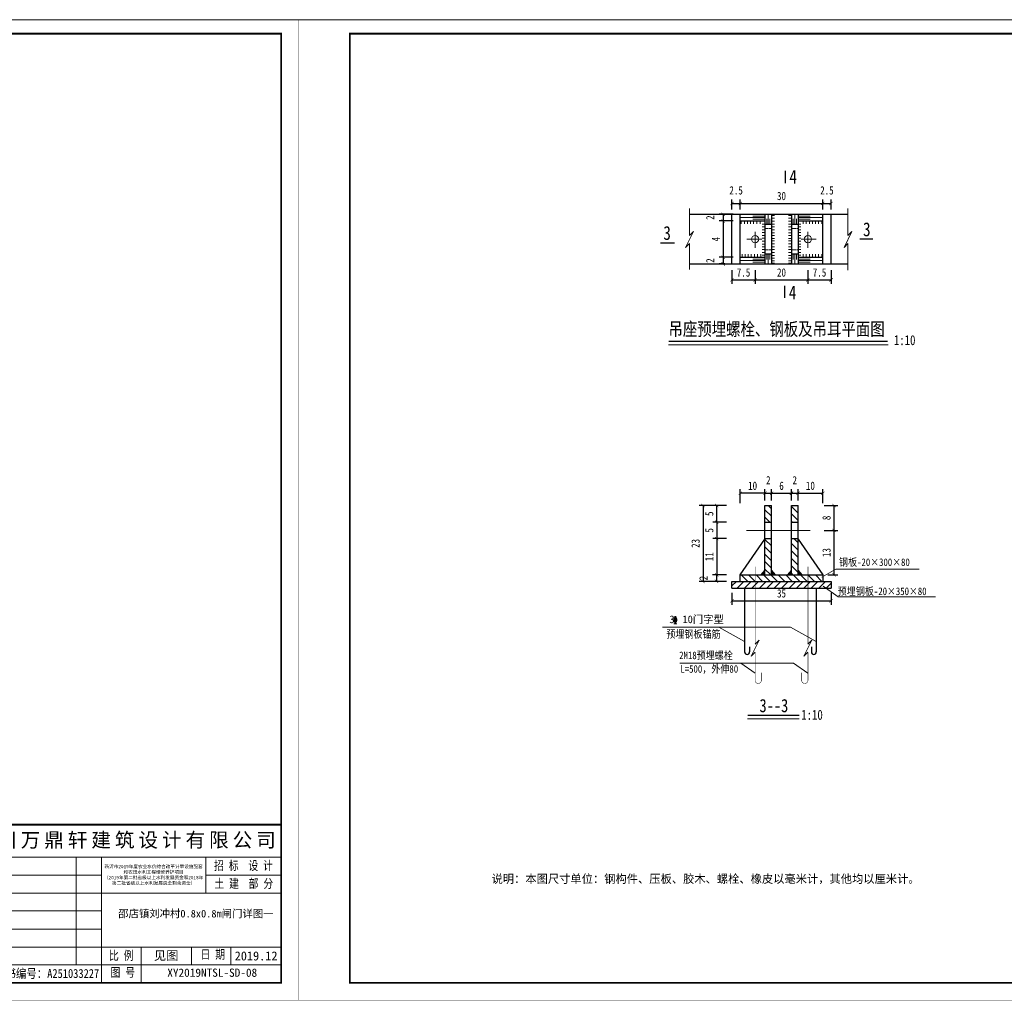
# Model space of a CAD drawing. Extents: x 36231 to 595326, y 3059 to 3871788.
# Tile 108 of 143: x 587438 to 587736, y 3866156 to 3866452. Entities that reach past the tile are written whole.
import ezdxf
from ezdxf.lldxf.tags import DXFTag

# ---------------------------------------------------------------- set-up
doc = ezdxf.new("R2010")
doc.units = 0
doc.header["$PDMODE"] = 32
doc.header["$PDSIZE"] = 0.2
doc.linetypes.add('HIDDEN', pattern=[0.375, 0.25, -0.125])
doc.layers.get('0').update_dxf_attribs({"linetype": 'CONTINUOUS'})
doc.layers.get('Defpoints').update_dxf_attribs({"linetype": 'CONTINUOUS'})
for name, color, linetype, lineweight in [('0.13文字', 3, 'CONTINUOUS', 13), ('图框１', 5, 'CONTINUOUS', 60), ('文字', 7, 'CONTINUOUS', 15), ('文字层', 7, 'CONTINUOUS', 15), ('标注线', 7, 'CONTINUOUS', 18), ('粗实线', 1, 'CONTINUOUS', 40), ('细实线', 3, 'CONTINUOUS', 20), ('细线', 7, 'CONTINUOUS', 15), ('虚线', 251, 'HIDDEN', 15), ('轮廓线', 1, 'CONTINUOUS', 30), ('轮廓西线', 1, 'CONTINUOUS', 15)]:
    doc.layers.add(name, color=color, linetype=linetype, lineweight=lineweight)
doc.styles.add('-仿宋_GB2312', font='仿宋_GB2312_0.ttf')
doc.styles.add('CHX-1', font='tssdeng.shx', dxfattribs={"width": 0.7, "height": 300, "bigfont": 'atssdchn.shx'})
doc.styles.add('HZTXT', font='仿宋_GB2312_0.ttf', dxfattribs={"width": 0.8, "height": 2.5})
doc.styles.add('LYJFS', font='times.ttf', dxfattribs={"width": 0.7})
tags = doc.linetypes.add('DASHDOT2', pattern=[0.5, 0.25, -0.125, 0, -0.125]).pattern_tags.tags
tags[10:11] = [DXFTag(74, 4), DXFTag(75, 0), DXFTag(340, '0'), DXFTag(46, 1.0), DXFTag(50, 0.0), DXFTag(44, 0.0), DXFTag(45, 0.0)]
tags[8:9] = [DXFTag(74, 4), DXFTag(75, 0), DXFTag(340, '0'), DXFTag(46, 1.0), DXFTag(50, 0.0), DXFTag(44, 0.0), DXFTag(45, 0.0)]
tags[6:7] = [DXFTag(74, 4), DXFTag(75, 0), DXFTag(340, '0'), DXFTag(46, 1.0), DXFTag(50, 0.0), DXFTag(44, 0.0), DXFTag(45, 0.0)]
tags[4:5] = [DXFTag(74, 4), DXFTag(75, 0), DXFTag(340, '0'), DXFTag(46, 1.0), DXFTag(50, 0.0), DXFTag(44, 0.0), DXFTag(45, 0.0)]
doc.dimstyles.new('工作室标准标注', dxfattribs={"dimtxt": 2.5, "dimasz": 1, "dimexe": 1.2, "dimexo": 1.5, "dimgap": 1, "dimtad": 1, "dimdec": 1, "dimzin": 0, "dimdsep": 46, "dimtxsty": 'HZTXT', "dimblk": 'ARCHTICK', "dimcen": 0.09, "dimadec": 0, "dimazin": 0, "dimtfac": 0.09, "dimtdec": 1, "dimtofl": 0, "dimtmove": 2, "dimatfit": 3, "dimldrblk": 'ARCHTICK', "dimfxl": 3, "dimfxlon": 1, "dimtolj": 1, "dimtzin": 0, "dimarcsym": 0})

# ---------------------------------------------------------------- blocks, each defined once
blk = doc.blocks.new('eesz')
at = {"layer": '图框１', "color": 7, "const_width": 0.467}
blk.add_lwpolyline([(25244.5, -497.6), (25244.5, -1980.6), (27344.5, -1980.6), (27344.5, -497.6)], close=True, dxfattribs=at)
blk.add_lwpolyline([(25244.5, -497.6), (25244.5, -1980.6), (27344.5, -1980.6), (27344.5, -497.6)], close=True, dxfattribs=at)
at = {"layer": '图框１', "color": 5, "const_width": 0.467}
blk.add_lwpolyline([(25244.5, -497.6), (25244.5, -1980.6), (27344.5, -1980.6), (27344.5, -497.6)], close=True, dxfattribs=at)
at = {"layer": '图框１', "color": 7}
blk.add_lwpolyline([(25322.3, -518.3, 3.11, 3.11, 0), (27318.5, -518.3, 2.59, 2.59, 0), (27318.5, -1954.6, 2.59, 2.59, 0), (25322.3, -1954.6, 2.59, 2.59, 0)], format="xyseb", close=True, dxfattribs=at)
blk.add_lwpolyline([(25322.3, -518.3, 3.11, 3.11, 0), (27318.5, -518.3, 2.59, 2.59, 0), (27318.5, -1954.6, 2.59, 2.59, 0), (25322.3, -1954.6, 2.59, 2.59, 0)], format="xyseb", close=True, dxfattribs=at)
at = {"layer": '图框１', "color": 5}
blk.add_lwpolyline([(25322.3, -518.3, 3.11, 3.11, 0), (27318.5, -518.3, 2.59, 2.59, 0), (27318.5, -1954.6, 2.59, 2.59, 0), (25322.3, -1954.6, 2.59, 2.59, 0)], format="xyseb", close=True, dxfattribs=at)
at = {"layer": '细线', "color": 7}
for p, q in [((26850.3, -1715.1), (27318.5, -1715.1)), ((26850.3, -1764.1), (27318.5, -1764.1)), ((26910.2, -1764.1), (26910.2, -1927.4)), ((27008.2, -1764.1), (27008.2, -1927.4)), ((27046.3, -1764.1), (27046.3, -1954.6)), ((27204.2, -1764.1), (27204.2, -1818.5)), ((26850.3, -1791.3), (27046.3, -1791.3)), ((27204.2, -1791.3), (27318.5, -1791.3)), ((26850.3, -1818.5), (27318.5, -1818.5)), ((26850.3, -1845.7), (27046.3, -1845.7)), ((26556.3, -1873), (26850.3, -1873)), ((26654.3, -1864.8), (26654.3, -1954.6)), ((26752.3, -1864.8), (26752.3, -1954.6)), ((26850.3, -1873), (27046.3, -1873)), ((26556.3, -1894.7), (26850.3, -1894.7)), ((26850.3, -1900.2), (27318.5, -1900.2)), ((27106.2, -1900.2), (27106.2, -1954.6)), ((27182.4, -1900.2), (27182.4, -1927.4)), ((27242.3, -1900.2), (27242.3, -1927.4)), ((26556.3, -1913.8), (26850.3, -1913.8)), ((26556.3, -1932.9), (26850.3, -1932.9)), ((26850.3, -1927.4), (27318.5, -1927.4))]:
    blk.add_line(p, q, dxfattribs=at)
at = {"layer": '细线', "color": 7, "const_width": 2.72}
for points in [[(27318.5, -1715.1), (26850.3, -1715.1), (26850.3, -1954.6)], [(26556.3, -1864.8), (26556.3, -1954.6)]]:
    blk.add_lwpolyline(points, dxfattribs=at)
at = {"layer": '文字', "color": 7, "line_spacing_factor": 0.5, "style": '-仿宋_GB2312'}
for s, insert, char_height, width, attachment_point in [('{\\fSimSun|b0|i0|c134|p2;\\T1.2;\\C256;四川万鼎轩建筑设计有限公司}', (27084.4, -1739.6), 21.778, 468.222, 5), ('{\\W0.8;批 准}', (26880.3, -1777.7), 13.611, 59.889, 5), ('{\\W0.8;招 标  设 计}', (27261.3, -1777.7), 13.611, 114.153, 5), ('{\\W0.8;核 定}', (26880.3, -1804.9), 13.611, 59.889, 5), ('{\\W0.8;土 建  部 分}', (27261.7, -1804.9), 13.611, 114.902, 5), ('{\\W0.8;审 查}', (26880.3, -1832.1), 13.611, 59.889, 5), ('{\\W0.8;校 核}', (26880.3, -1859.4), 13.611, 59.889, 5), ('{\\W0.8;设 计}', (26880.3, -1886.6), 13.611, 59.889, 5), ('{\\W0.8;制 图}', (26880.3, -1913.8), 13.611, 59.889, 5), ('{\\W0.8;比 例}', (27076.3, -1913.8), 13.611, 59.889, 5), ('见图', (27144.3, -1913.8), 13.61, 76.222, 5), ('{\\W0.8;日 期}', (27196.2, -1904.4), 13.611, 54.508, 1), ('2019.12', (27280.4, -1913.8), 13.61, 76.222, 5), ('{\\W0.7; 会签单位}', (26605.3, -1943.7), 10.889, 98, 5), ('{\\W0.7;会签者}', (26703.3, -1943.7), 10.889, 98, 5), ('{\\W0.7;日期}', (26801.3, -1943.7), 10.89, 98, 5), ('{\\W0.85;设计证书编号：A251033227}', (26948.3, -1941), 13.611, 196, 5), ('{\\W0.8;图 号}', (27060.1, -1931.7), 13.611, 54.508, 1)]:
    blk.add_mtext(s, dxfattribs=dict(at, insert=insert, char_height=char_height, width=width, attachment_point=attachment_point))
at = {"layer": '文字', "color": 7, "insert": (27125.3, -1791.3), "char_height": 5, "width": 157.889, "attachment_point": 5, "style": '-仿宋_GB2312'}
blk.add_mtext('新沂市2019年度农业水价综合改革计量设施配套\\P和农田水利工程维修养护项目\\P（2019年第二批省级以上水利发展资金和2018年\\P第二批省级以上水利发展资金剩余资金）', dxfattribs=at)
blk = doc.blocks.new('_ARCHTICK')
at = {"color": 0, "linetype": 'ByBlock', "const_width": 0.15}
blk.add_lwpolyline([(-0.5, -0.5), (0.5, 0.5)], dxfattribs=at)
blk = doc.blocks.new('*D2078')
at = {"layer": 'Defpoints', "color": 0, "lineweight": 13}
for p in [(587683.85, 3866396.62), (587681.35, 3866393.34), (587683.85, 3866393.34)]:
    blk.add_point(p, dxfattribs=at)
at = {"layer": '细实线', "color": 0, "lineweight": -2}
for p, q in [((587681.35, 3866394.84), (587681.35, 3866397.82)), ((587683.85, 3866394.84), (587683.85, 3866397.82)), ((587681.35, 3866396.62), (587683.85, 3866396.62))]:
    blk.add_line(p, q, dxfattribs=at)
at = {"layer": '细实线', "color": 0, "lineweight": -2, "rotation": 180}
blk.add_blockref('_ARCHTICK', (587681.35, 3866396.62), dxfattribs=at)
at = {"layer": '细实线', "color": 0, "lineweight": -2}
blk.add_blockref('_ARCHTICK', (587683.85, 3866396.62), dxfattribs=at)
at = {"layer": '细实线', "color": 0, "lineweight": 9, "insert": (587682.6, 3866400.57), "char_height": 2.5, "attachment_point": 5, "style": 'HZTXT'}
blk.add_mtext('\\A1;2.5', dxfattribs=at)
blk = doc.blocks.new('*D2079')
at = {"layer": 'Defpoints', "color": 0, "lineweight": 13}
for p in [(587656.35, 3866396.62), (587653.85, 3866393.34), (587656.35, 3866393.34)]:
    blk.add_point(p, dxfattribs=at)
at = {"layer": '细实线', "color": 0, "lineweight": -2}
for p, q in [((587653.85, 3866394.84), (587653.85, 3866397.82)), ((587656.35, 3866394.84), (587656.35, 3866397.82)), ((587653.85, 3866396.62), (587656.35, 3866396.62))]:
    blk.add_line(p, q, dxfattribs=at)
at = {"layer": '细实线', "color": 0, "lineweight": -2, "rotation": 180}
blk.add_blockref('_ARCHTICK', (587653.85, 3866396.62), dxfattribs=at)
at = {"layer": '细实线', "color": 0, "lineweight": -2}
blk.add_blockref('_ARCHTICK', (587656.35, 3866396.62), dxfattribs=at)
at = {"layer": '细实线', "color": 0, "lineweight": 9, "insert": (587655.1, 3866400.57), "char_height": 2.5, "attachment_point": 5, "style": 'HZTXT'}
blk.add_mtext('\\A1;2.5', dxfattribs=at)
blk = doc.blocks.new('*D2080')
at = {"layer": 'Defpoints', "color": 0, "lineweight": 13}
for p in [(587681.35, 3866396.62), (587656.35, 3866393.34), (587681.35, 3866393.34)]:
    blk.add_point(p, dxfattribs=at)
at = {"layer": '细实线', "color": 0, "lineweight": -2}
for p, q in [((587656.35, 3866394.84), (587656.35, 3866397.82)), ((587681.35, 3866394.84), (587681.35, 3866397.82)), ((587656.35, 3866396.62), (587681.35, 3866396.62))]:
    blk.add_line(p, q, dxfattribs=at)
at = {"layer": '细实线', "color": 0, "lineweight": -2, "rotation": 180}
blk.add_blockref('_ARCHTICK', (587656.35, 3866396.62), dxfattribs=at)
at = {"layer": '细实线', "color": 0, "lineweight": -2}
blk.add_blockref('_ARCHTICK', (587681.35, 3866396.62), dxfattribs=at)
at = {"layer": '细实线', "color": 0, "lineweight": 9, "insert": (587668.85, 3866398.87), "char_height": 2.5, "attachment_point": 5, "style": 'HZTXT'}
blk.add_mtext('\\A1;30', dxfattribs=at)
blk = doc.blocks.new('*D2081')
at = {"layer": 'Defpoints', "color": 0, "lineweight": 13}
for p in [(587651.21, 3866391.34), (587656.35, 3866393.34), (587656.35, 3866391.34)]:
    blk.add_point(p, dxfattribs=at)
at = {"layer": '细实线', "color": 0, "lineweight": -2}
for p, q in [((587654.21, 3866393.34), (587650.01, 3866393.34)), ((587654.21, 3866391.34), (587650.01, 3866391.34)), ((587651.21, 3866393.34), (587651.21, 3866391.34))]:
    blk.add_line(p, q, dxfattribs=at)
for p, rotation in [((587651.21, 3866393.34), 90), ((587651.21, 3866391.34), 270)]:
    blk.add_blockref('_ARCHTICK', p, dxfattribs=dict(at, rotation=rotation))
at = {"layer": '细实线', "color": 0, "lineweight": 9, "insert": (587647.26, 3866392.34), "char_height": 2.5, "attachment_point": 5, "rotation": 90, "style": 'HZTXT'}
blk.add_mtext('\\A1;2', dxfattribs=at)
blk = doc.blocks.new('*D2082')
at = {"layer": 'Defpoints', "color": 0, "lineweight": 13}
for p in [(587656.35, 3866391.34), (587651.21, 3866380.34), (587656.35, 3866380.34)]:
    blk.add_point(p, dxfattribs=at)
at = {"layer": '细实线', "color": 0, "lineweight": -2}
for p, q in [((587654.21, 3866391.34), (587650.01, 3866391.34)), ((587651.21, 3866391.34), (587651.21, 3866380.34)), ((587654.21, 3866380.34), (587650.01, 3866380.34))]:
    blk.add_line(p, q, dxfattribs=at)
for p, rotation in [((587651.21, 3866391.34), 90), ((587651.21, 3866380.34), 270)]:
    blk.add_blockref('_ARCHTICK', p, dxfattribs=dict(at, rotation=rotation))
at = {"layer": '细实线', "color": 0, "lineweight": 9, "insert": (587648.96, 3866385.84), "char_height": 2.5, "attachment_point": 5, "rotation": 90, "style": 'HZTXT'}
blk.add_mtext('\\A1;4', dxfattribs=at)
blk = doc.blocks.new('*D2083')
at = {"layer": 'Defpoints', "color": 0, "lineweight": 13}
for p in [(587656.35, 3866380.34), (587651.21, 3866378.34), (587653.17, 3866378.34)]:
    blk.add_point(p, dxfattribs=at)
at = {"layer": '细实线', "color": 0, "lineweight": -2}
for p, q in [((587654.21, 3866380.34), (587650.01, 3866380.34)), ((587651.21, 3866380.34), (587651.21, 3866378.34)), ((587651.67, 3866378.34), (587650.01, 3866378.34))]:
    blk.add_line(p, q, dxfattribs=at)
for p, rotation in [((587651.21, 3866380.34), 90), ((587651.21, 3866378.34), 270)]:
    blk.add_blockref('_ARCHTICK', p, dxfattribs=dict(at, rotation=rotation))
at = {"layer": '细实线', "color": 0, "lineweight": 9, "insert": (587647.26, 3866379.34), "char_height": 2.5, "attachment_point": 5, "rotation": 90, "style": 'HZTXT'}
blk.add_mtext('\\A1;2', dxfattribs=at)
blk = doc.blocks.new('*D2087')
at = {"layer": 'Defpoints', "color": 0, "lineweight": 13}
for p in [(587656.35, 3866308.95), (587663.85, 3866305.27), (587656.35, 3866284.27)]:
    blk.add_point(p, dxfattribs=at)
at = {"layer": '细实线', "color": 0, "lineweight": -2}
for p, q in [((587656.35, 3866305.95), (587656.35, 3866310.15)), ((587663.85, 3866308.95), (587656.35, 3866308.95)), ((587663.85, 3866306.77), (587663.85, 3866310.15))]:
    blk.add_line(p, q, dxfattribs=at)
at = {"layer": '细实线', "color": 0, "lineweight": -2, "rotation": 180}
blk.add_blockref('_ARCHTICK', (587656.35, 3866308.95), dxfattribs=at)
at = {"layer": '细实线', "color": 0, "lineweight": -2}
blk.add_blockref('_ARCHTICK', (587663.85, 3866308.95), dxfattribs=at)
at = {"layer": '细实线', "color": 0, "lineweight": 9, "insert": (587660.1, 3866311.2), "char_height": 2.5, "attachment_point": 5, "style": 'HZTXT'}
blk.add_mtext('\\A1;10', dxfattribs=at)
blk = doc.blocks.new('*D2088')
at = {"layer": 'Defpoints', "color": 0, "lineweight": 13}
for p in [(587653.85, 3866280.27), (587683.85, 3866280.27), (587683.85, 3866276.39)]:
    blk.add_point(p, dxfattribs=at)
at = {"layer": '细实线', "color": 0, "lineweight": -2}
for p, q in [((587653.85, 3866278.77), (587653.85, 3866275.19)), ((587683.85, 3866278.77), (587683.85, 3866275.19)), ((587653.85, 3866276.39), (587683.85, 3866276.39))]:
    blk.add_line(p, q, dxfattribs=at)
at = {"layer": '细实线', "color": 0, "lineweight": -2, "rotation": 180}
blk.add_blockref('_ARCHTICK', (587653.85, 3866276.39), dxfattribs=at)
at = {"layer": '细实线', "color": 0, "lineweight": -2}
blk.add_blockref('_ARCHTICK', (587683.85, 3866276.39), dxfattribs=at)
at = {"layer": '细实线', "color": 0, "lineweight": 9, "insert": (587668.85, 3866278.64), "char_height": 2.5, "attachment_point": 5, "style": 'HZTXT'}
blk.add_mtext('\\A1;35', dxfattribs=at)
blk = doc.blocks.new('*D2089')
at = {"layer": 'Defpoints', "color": 0, "lineweight": 13}
for p in [(587663.85, 3866295.22), (587649.23, 3866284.27), (587656.35, 3866284.27)]:
    blk.add_point(p, dxfattribs=at)
at = {"layer": '细实线', "color": 0, "lineweight": -2}
for p, q in [((587652.23, 3866295.22), (587648.03, 3866295.22)), ((587649.23, 3866295.22), (587649.23, 3866284.27)), ((587652.23, 3866284.27), (587648.03, 3866284.27))]:
    blk.add_line(p, q, dxfattribs=at)
for p, rotation in [((587649.23, 3866295.22), 90), ((587649.23, 3866284.27), 270)]:
    blk.add_blockref('_ARCHTICK', p, dxfattribs=dict(at, rotation=rotation))
at = {"layer": '细实线', "color": 0, "lineweight": 9, "insert": (587646.98, 3866289.75), "char_height": 2.5, "attachment_point": 5, "rotation": 90, "style": 'HZTXT'}
blk.add_mtext('\\A1;11', dxfattribs=at)
blk = doc.blocks.new('*D2090')
at = {"layer": 'Defpoints', "color": 0, "lineweight": 13}
for p in [(587663.85, 3866305.27), (587645.09, 3866282.27), (587653.85, 3866282.27)]:
    blk.add_point(p, dxfattribs=at)
at = {"layer": '细实线', "color": 0, "lineweight": -2}
for p, q in [((587648.09, 3866305.27), (587643.89, 3866305.27)), ((587645.09, 3866305.27), (587645.09, 3866282.27)), ((587648.09, 3866282.27), (587643.89, 3866282.27))]:
    blk.add_line(p, q, dxfattribs=at)
for p, rotation in [((587645.09, 3866305.27), 90), ((587645.09, 3866282.27), 270)]:
    blk.add_blockref('_ARCHTICK', p, dxfattribs=dict(at, rotation=rotation))
at = {"layer": '细实线', "color": 0, "lineweight": 9, "insert": (587642.84, 3866293.77), "char_height": 2.5, "attachment_point": 5, "rotation": 90, "style": 'HZTXT'}
blk.add_mtext('\\A1;23', dxfattribs=at)
blk = doc.blocks.new('*D2091')
at = {"layer": 'Defpoints', "color": 0, "lineweight": 13}
for p in [(587651.28, 3866284.27), (587649.17, 3866282.27), (587653.85, 3866282.27)]:
    blk.add_point(p, dxfattribs=at)
at = {"layer": '细实线', "color": 0, "lineweight": -2}
for p, q in [((587649.78, 3866284.27), (587647.97, 3866284.27)), ((587649.17, 3866284.27), (587649.17, 3866282.27)), ((587652.17, 3866282.27), (587647.97, 3866282.27))]:
    blk.add_line(p, q, dxfattribs=at)
for p, rotation in [((587649.17, 3866284.27), 90), ((587649.17, 3866282.27), 270)]:
    blk.add_blockref('_ARCHTICK', p, dxfattribs=dict(at, rotation=rotation))
at = {"layer": '细实线', "color": 0, "lineweight": 9, "insert": (587645.22, 3866283.27), "char_height": 2.5, "attachment_point": 5, "rotation": 90, "style": 'HZTXT'}
blk.add_mtext('\\A1;2', dxfattribs=at)
blk = doc.blocks.new('*D2092')
at = {"layer": 'Defpoints', "color": 0, "lineweight": 13}
for p in [(587663.85, 3866300.22), (587649.23, 3866295.22), (587663.85, 3866295.22)]:
    blk.add_point(p, dxfattribs=at)
at = {"layer": '细实线', "color": 0, "lineweight": -2}
for p, q in [((587652.23, 3866300.22), (587648.03, 3866300.22)), ((587649.23, 3866300.22), (587649.23, 3866295.22)), ((587652.23, 3866295.22), (587648.03, 3866295.22))]:
    blk.add_line(p, q, dxfattribs=at)
for p, rotation in [((587649.23, 3866300.22), 90), ((587649.23, 3866295.22), 270)]:
    blk.add_blockref('_ARCHTICK', p, dxfattribs=dict(at, rotation=rotation))
at = {"layer": '细实线', "color": 0, "lineweight": 9, "insert": (587646.98, 3866297.72), "char_height": 2.5, "attachment_point": 5, "rotation": 90, "style": 'HZTXT'}
blk.add_mtext('\\A1;5', dxfattribs=at)
blk = doc.blocks.new('*D2094')
at = {"layer": 'Defpoints', "color": 0, "lineweight": 13}
for p in [(587673.85, 3866297.72), (587681.35, 3866284.27), (587684.73, 3866284.27)]:
    blk.add_point(p, dxfattribs=at)
at = {"layer": '细实线', "color": 0, "lineweight": -2}
for p, q in [((587681.73, 3866297.72), (587685.93, 3866297.72)), ((587684.73, 3866297.72), (587684.73, 3866284.27)), ((587682.85, 3866284.27), (587685.93, 3866284.27))]:
    blk.add_line(p, q, dxfattribs=at)
for p, rotation in [((587684.73, 3866297.72), 90), ((587684.73, 3866284.27), 270)]:
    blk.add_blockref('_ARCHTICK', p, dxfattribs=dict(at, rotation=rotation))
at = {"layer": '细实线', "color": 0, "lineweight": 9, "insert": (587682.48, 3866291), "char_height": 2.5, "attachment_point": 5, "rotation": 90, "style": 'HZTXT'}
blk.add_mtext('\\A1;13', dxfattribs=at)
blk = doc.blocks.new('*D2095')
at = {"layer": 'Defpoints', "color": 0, "lineweight": 13}
for p in [(587681.35, 3866308.95), (587673.85, 3866305.27), (587681.35, 3866282.27)]:
    blk.add_point(p, dxfattribs=at)
at = {"layer": '细实线', "color": 0, "lineweight": -2}
for p, q in [((587673.85, 3866306.77), (587673.85, 3866310.15)), ((587673.85, 3866308.95), (587681.35, 3866308.95)), ((587681.35, 3866305.95), (587681.35, 3866310.15))]:
    blk.add_line(p, q, dxfattribs=at)
at = {"layer": '细实线', "color": 0, "lineweight": -2, "rotation": 180}
blk.add_blockref('_ARCHTICK', (587673.85, 3866308.95), dxfattribs=at)
at = {"layer": '细实线', "color": 0, "lineweight": -2}
blk.add_blockref('_ARCHTICK', (587681.35, 3866308.95), dxfattribs=at)
at = {"layer": '细实线', "color": 0, "lineweight": 9, "insert": (587677.6, 3866311.2), "char_height": 2.5, "attachment_point": 5, "style": 'HZTXT'}
blk.add_mtext('\\A1;10', dxfattribs=at)
blk = doc.blocks.new('*D2096')
at = {"layer": 'Defpoints', "color": 0, "lineweight": 13}
for p in [(587673.85, 3866305.25), (587673.85, 3866297.72), (587684.73, 3866297.72)]:
    blk.add_point(p, dxfattribs=at)
at = {"layer": '细实线', "color": 0, "lineweight": -2}
for p, q in [((587681.73, 3866305.25), (587685.93, 3866305.25)), ((587684.73, 3866305.25), (587684.73, 3866297.72)), ((587681.73, 3866297.72), (587685.93, 3866297.72))]:
    blk.add_line(p, q, dxfattribs=at)
for p, rotation in [((587684.73, 3866305.25), 90), ((587684.73, 3866297.72), 270)]:
    blk.add_blockref('_ARCHTICK', p, dxfattribs=dict(at, rotation=rotation))
at = {"layer": '细实线', "color": 0, "lineweight": 9, "insert": (587682.48, 3866301.49), "char_height": 2.5, "attachment_point": 5, "rotation": 90, "style": 'HZTXT'}
blk.add_mtext('\\A1;8', dxfattribs=at)
blk = doc.blocks.new('*D2097')
at = {"layer": 'Defpoints', "color": 0, "lineweight": 13}
for p in [(587671.85, 3866308.95), (587665.85, 3866305.27), (587671.85, 3866305.27)]:
    blk.add_point(p, dxfattribs=at)
at = {"layer": '细实线', "color": 0, "lineweight": -2}
for p, q in [((587665.85, 3866306.77), (587665.85, 3866310.15)), ((587665.85, 3866308.95), (587671.85, 3866308.95)), ((587671.85, 3866306.77), (587671.85, 3866310.15))]:
    blk.add_line(p, q, dxfattribs=at)
at = {"layer": '细实线', "color": 0, "lineweight": -2, "rotation": 180}
blk.add_blockref('_ARCHTICK', (587665.85, 3866308.95), dxfattribs=at)
at = {"layer": '细实线', "color": 0, "lineweight": -2}
blk.add_blockref('_ARCHTICK', (587671.85, 3866308.95), dxfattribs=at)
at = {"layer": '细实线', "color": 0, "lineweight": 9, "insert": (587668.85, 3866311.2), "char_height": 2.5, "attachment_point": 5, "style": 'HZTXT'}
blk.add_mtext('\\A1;6', dxfattribs=at)
blk = doc.blocks.new('*D2098')
at = {"layer": 'Defpoints', "color": 0, "lineweight": 13}
for p in [(587665.85, 3866308.95), (587663.85, 3866305.27), (587665.85, 3866305.27)]:
    blk.add_point(p, dxfattribs=at)
at = {"layer": '细实线', "color": 0, "lineweight": -2}
for p, q in [((587663.85, 3866306.77), (587663.85, 3866310.15)), ((587663.85, 3866308.95), (587665.85, 3866308.95)), ((587665.85, 3866306.77), (587665.85, 3866310.15))]:
    blk.add_line(p, q, dxfattribs=at)
at = {"layer": '细实线', "color": 0, "lineweight": -2, "rotation": 180}
blk.add_blockref('_ARCHTICK', (587663.85, 3866308.95), dxfattribs=at)
at = {"layer": '细实线', "color": 0, "lineweight": -2}
blk.add_blockref('_ARCHTICK', (587665.85, 3866308.95), dxfattribs=at)
at = {"layer": '细实线', "color": 0, "lineweight": 9, "insert": (587664.85, 3866312.9), "char_height": 2.5, "attachment_point": 5, "style": 'HZTXT'}
blk.add_mtext('\\A1;2', dxfattribs=at)
blk = doc.blocks.new('*D2099')
at = {"layer": 'Defpoints', "color": 0, "lineweight": 13}
for p in [(587673.85, 3866308.95), (587671.85, 3866305.27), (587673.85, 3866305.27)]:
    blk.add_point(p, dxfattribs=at)
at = {"layer": '细实线', "color": 0, "lineweight": -2}
for p, q in [((587671.85, 3866306.77), (587671.85, 3866310.15)), ((587671.85, 3866308.95), (587673.85, 3866308.95)), ((587673.85, 3866306.77), (587673.85, 3866310.15))]:
    blk.add_line(p, q, dxfattribs=at)
at = {"layer": '细实线', "color": 0, "lineweight": -2, "rotation": 180}
blk.add_blockref('_ARCHTICK', (587671.85, 3866308.95), dxfattribs=at)
at = {"layer": '细实线', "color": 0, "lineweight": -2}
blk.add_blockref('_ARCHTICK', (587673.85, 3866308.95), dxfattribs=at)
at = {"layer": '细实线', "color": 0, "lineweight": 9, "insert": (587672.85, 3866312.9), "char_height": 2.5, "attachment_point": 5, "style": 'HZTXT'}
blk.add_mtext('\\A1;2', dxfattribs=at)

msp = doc.modelspace()

# ---------------------------------------------------------------- hatches: boundary and pattern name
at = {"layer": '标注线'}
h = msp.add_hatch(dxfattribs=at)
h.set_pattern_fill('ANSI31', scale=0.5, angle=90, style=0)
h.set_pattern_definition([(135, (581239.481, 3867962.0646), (-1.122532, -1.122532), [])])
h.paths.add_polyline_path([(587665.85, 3866305.27), (587663.85, 3866305.27), (587663.85, 3866300.22), (587665.85, 3866300.22)])
h.paths.add_polyline_path([(587663.85, 3866284.27), (587665.85, 3866284.27), (587665.85, 3866295.22), (587663.85, 3866295.22)])
h.paths.add_polyline_path([(587673.85, 3866305.27), (587671.85, 3866305.27), (587671.85, 3866300.22), (587673.85, 3866300.22)])
h.paths.add_polyline_path([(587673.85, 3866295.22), (587671.85, 3866295.22), (587671.85, 3866284.27), (587673.85, 3866284.27)])
h = msp.add_hatch(dxfattribs=at)
h.set_pattern_fill('ANSI31', scale=0.5, angle=90, style=0)
h.set_pattern_definition([(135, (585429.8063, 3865022.2731), (-1.122532, -1.122532), [])])
h.paths.add_polyline_path([(587656.35, 3866284.27), (587656.35, 3866282.27), (587681.35, 3866282.27), (587681.35, 3866284.27)])
for points in [[(587663.85, 3866285.68), (587663.85, 3866284.27), (587662.62, 3866284.27)], [(587665.85, 3866285.68), (587665.85, 3866284.27), (587667.08, 3866284.27)], [(587671.85, 3866285.68), (587671.85, 3866284.27), (587670.62, 3866284.27)], [(587673.85, 3866285.68), (587673.85, 3866284.27), (587675.08, 3866284.27)]]:
    msp.add_hatch(color=7, dxfattribs=at).paths.add_polyline_path(points)
h = msp.add_hatch(dxfattribs=at)
h.set_pattern_fill('ANSI31', scale=0.5, style=0)
h.set_pattern_definition([(45, (585429.8063, 3865022.2731), (-1.122532, 1.122532), [])])
h.paths.add_polyline_path([(587683.85, 3866282.27), (587653.85, 3866282.27), (587653.85, 3866280.27), (587683.85, 3866280.27)])

# ---------------------------------------------------------------- linework, layer by layer
at = {"layer": '0.13文字', "lineweight": 13}
msp.add_line((590756.67, 3866452.18), (583564.28, 3866452.18), dxfattribs=at)
at = {"layer": '标注线', "color": 7}
for p, q in [((587656.68, 3866391.34), (587656.68, 3866390.44)), ((587657.62, 3866391.34), (587657.62, 3866390.44)), ((587658.55, 3866391.34), (587658.55, 3866390.44)), ((587658.55, 3866391.34), (587658.55, 3866390.44)), ((587659.48, 3866391.34), (587659.48, 3866390.44)), ((587660.41, 3866391.34), (587660.41, 3866390.44)), ((587661.34, 3866391.34), (587661.34, 3866390.44)), ((587662.34, 3866391.34), (587662.34, 3866390.44)), ((587666.75, 3866393.01), (587665.85, 3866393.01)), ((587666.75, 3866392.14), (587665.85, 3866392.14)), ((587666.75, 3866391.27), (587665.85, 3866391.27)), ((587670.95, 3866393.01), (587671.85, 3866393.01)), ((587670.95, 3866392.14), (587671.85, 3866392.14)), ((587670.95, 3866391.27), (587671.85, 3866391.27)), ((587675.42, 3866391.34), (587675.42, 3866390.44)), ((587676.35, 3866391.34), (587676.35, 3866390.44)), ((587677.28, 3866391.34), (587677.28, 3866390.44)), ((587678.22, 3866391.34), (587678.22, 3866390.44)), ((587679.15, 3866391.34), (587679.15, 3866390.44)), ((587679.15, 3866391.34), (587679.15, 3866390.44)), ((587680.08, 3866391.34), (587680.08, 3866390.44)), ((587681.01, 3866391.34), (587681.01, 3866390.44)), ((587662.95, 3866390.39), (587663.85, 3866390.39)), ((587662.95, 3866389.52), (587663.85, 3866389.52)), ((587662.95, 3866388.65), (587663.85, 3866388.65)), ((587662.95, 3866387.84), (587663.85, 3866387.84)), ((587666.75, 3866390.39), (587665.85, 3866390.39)), ((587666.75, 3866389.52), (587665.85, 3866389.52)), ((587666.75, 3866388.65), (587665.85, 3866388.65)), ((587670.95, 3866390.39), (587671.85, 3866390.39)), ((587670.95, 3866389.52), (587671.85, 3866389.52)), ((587670.95, 3866388.65), (587671.85, 3866388.65)), ((587674.75, 3866390.39), (587673.85, 3866390.39)), ((587674.75, 3866389.52), (587673.85, 3866389.52)), ((587674.75, 3866388.65), (587673.85, 3866388.65)), ((587674.75, 3866387.84), (587673.85, 3866387.84)), ((587662.95, 3866386.97), (587663.85, 3866386.97)), ((587662.95, 3866386.1), (587663.85, 3866386.1)), ((587662.95, 3866385.22), (587663.85, 3866385.22)), ((587666.75, 3866387.78), (587665.85, 3866387.78)), ((587666.75, 3866386.9), (587665.85, 3866386.9)), ((587666.75, 3866386.03), (587665.85, 3866386.03)), ((587666.75, 3866385.29), (587665.85, 3866385.29)), ((587670.95, 3866387.78), (587671.85, 3866387.78)), ((587670.95, 3866386.9), (587671.85, 3866386.9)), ((587670.95, 3866386.03), (587671.85, 3866386.03)), ((587670.95, 3866385.29), (587671.85, 3866385.29)), ((587674.75, 3866386.97), (587673.85, 3866386.97)), ((587674.75, 3866386.1), (587673.85, 3866386.1)), ((587674.75, 3866385.22), (587673.85, 3866385.22)), ((587662.95, 3866384.35), (587663.85, 3866384.35)), ((587662.95, 3866383.54), (587663.85, 3866383.54)), ((587662.95, 3866382.67), (587663.85, 3866382.67)), ((587666.75, 3866384.42), (587665.85, 3866384.42)), ((587666.75, 3866383.54), (587665.85, 3866383.54)), ((587666.75, 3866382.67), (587665.85, 3866382.67)), ((587670.95, 3866384.42), (587671.85, 3866384.42)), ((587670.95, 3866383.54), (587671.85, 3866383.54)), ((587670.95, 3866382.67), (587671.85, 3866382.67)), ((587674.75, 3866384.35), (587673.85, 3866384.35)), ((587674.75, 3866383.54), (587673.85, 3866383.54)), ((587674.75, 3866382.67), (587673.85, 3866382.67)), ((587656.92, 3866380.34), (587656.92, 3866381.24)), ((587657.85, 3866380.34), (587657.85, 3866381.24)), ((587658.78, 3866380.34), (587658.78, 3866381.24)), ((587659.71, 3866380.34), (587659.71, 3866381.24)), ((587659.71, 3866380.34), (587659.71, 3866381.24)), ((587660.65, 3866380.34), (587660.65, 3866381.24)), ((587661.58, 3866380.34), (587661.58, 3866381.24)), ((587662.58, 3866380.34), (587662.58, 3866381.24)), ((587662.95, 3866381.8), (587663.85, 3866381.8)), ((587662.95, 3866380.99), (587663.85, 3866380.99)), ((587666.75, 3866381.8), (587665.85, 3866381.8)), ((587666.75, 3866380.93), (587665.85, 3866380.93)), ((587666.75, 3866380.05), (587665.85, 3866380.05)), ((587666.75, 3866379.31), (587665.85, 3866379.31)), ((587670.95, 3866381.8), (587671.85, 3866381.8)), ((587670.95, 3866380.93), (587671.85, 3866380.93)), ((587670.95, 3866380.05), (587671.85, 3866380.05)), ((587670.95, 3866379.31), (587671.85, 3866379.31)), ((587674.75, 3866381.8), (587673.85, 3866381.8)), ((587674.75, 3866380.99), (587673.85, 3866380.99)), ((587675.42, 3866380.34), (587675.42, 3866381.24)), ((587676.35, 3866380.34), (587676.35, 3866381.24)), ((587677.28, 3866380.34), (587677.28, 3866381.24)), ((587678.22, 3866380.34), (587678.22, 3866381.24)), ((587679.15, 3866380.34), (587679.15, 3866381.24)), ((587679.15, 3866380.34), (587679.15, 3866381.24)), ((587680.08, 3866380.34), (587680.08, 3866381.24)), ((587681.01, 3866380.34), (587681.01, 3866381.24)), ((587666.75, 3866378.57), (587665.85, 3866378.57)), ((587670.95, 3866378.57), (587671.85, 3866378.57)), ((587634.66, 3866353.87), (587701.15, 3866353.87)), ((587663.85, 3866285.68), (587662.62, 3866284.27)), ((587665.85, 3866285.68), (587667.08, 3866284.27)), ((587671.85, 3866285.68), (587670.62, 3866284.27)), ((587673.85, 3866285.68), (587675.08, 3866284.27)), ((587658.6, 3866240.68), (587674.22, 3866240.68))]:
    msp.add_line(p, q, dxfattribs=at)
at = {"layer": '标注线', "color": 7, "const_width": 0.4}
for points in [[(587670.05, 3866402.7), (587670.05, 3866406.52)], [(587636.52, 3866384.69), (587632.21, 3866384.69)], [(587696.56, 3866385.86), (587692.55, 3866385.86)], [(587669.81, 3866367.98), (587669.81, 3866371.8)], [(587634.66, 3866354.94), (587700.99, 3866354.94)], [(587658.6, 3866241.76), (587674.22, 3866241.76)]]:
    msp.add_lwpolyline(points, dxfattribs=at)
at = {"layer": '标注线', "color": 7}
for centre in [(587660.85, 3866385.84), (587676.85, 3866385.84)]:
    msp.add_circle(centre, 1.1, dxfattribs=at)
at = {"layer": '细实线', "lineweight": 9}
for p, q in [((587640.97, 3866395.15), (587640.97, 3866386.92)), ((587688.98, 3866395.15), (587688.98, 3866386.92)), ((587663.85, 3866392.35), (587656.35, 3866392.35)), ((587663.85, 3866392.81), (587660.2, 3866392.81)), ((587663.85, 3866391.88), (587660.2, 3866391.88)), ((587664.38, 3866390.34), (587664.38, 3866391.99)), ((587664.85, 3866390.34), (587664.85, 3866393.34)), ((587665.31, 3866390.34), (587665.31, 3866391.99)), ((587672.41, 3866390.34), (587672.41, 3866391.99)), ((587672.87, 3866390.34), (587672.87, 3866393.34)), ((587673.34, 3866390.34), (587673.34, 3866391.99)), ((587673.85, 3866392.81), (587677.5, 3866392.81)), ((587673.85, 3866392.35), (587681.35, 3866392.35)), ((587673.85, 3866391.88), (587677.5, 3866391.88)), ((587642.17, 3866388.12), (587639.77, 3866383.32)), ((587640.97, 3866386.92), (587642.17, 3866388.12)), ((587690.18, 3866388.12), (587687.78, 3866383.32)), ((587688.98, 3866386.92), (587690.18, 3866388.12)), ((587639.77, 3866383.32), (587640.97, 3866384.52)), ((587640.97, 3866384.52), (587640.97, 3866376.6)), ((587687.78, 3866383.32), (587688.98, 3866384.52)), ((587688.98, 3866384.52), (587688.98, 3866376.48)), ((587663.85, 3866379.34), (587656.35, 3866379.34)), ((587663.85, 3866379.8), (587660.2, 3866379.8)), ((587663.85, 3866378.87), (587660.2, 3866378.87)), ((587664.38, 3866381.34), (587664.38, 3866379.69)), ((587664.85, 3866381.34), (587664.85, 3866378.34)), ((587665.31, 3866381.34), (587665.31, 3866379.69)), ((587672.41, 3866381.34), (587672.41, 3866379.69)), ((587672.87, 3866381.34), (587672.87, 3866378.34)), ((587673.34, 3866381.34), (587673.34, 3866379.69)), ((587673.85, 3866379.8), (587677.5, 3866379.8)), ((587673.85, 3866379.34), (587681.35, 3866379.34)), ((587673.85, 3866378.87), (587677.5, 3866378.87)), ((587681.05, 3866283.6), (587685.28, 3866285.99)), ((587685.28, 3866285.99), (587710.53, 3866285.99)), ((587681.43, 3866280.88), (587685.99, 3866277.57)), ((587685.99, 3866277.57), (587715.42, 3866277.57)), ((587632.87, 3866268.41), (587671.58, 3866268.41)), ((587649.88, 3866268.41), (587657.68, 3866264.1)), ((587671.58, 3866268.41), (587679.38, 3866264.1)), ((587662.05, 3866264.46), (587659.65, 3866259.66)), ((587660.85, 3866263.26), (587662.05, 3866264.46)), ((587678.05, 3866264.46), (587675.65, 3866259.66)), ((587676.85, 3866263.26), (587678.05, 3866264.46)), ((587659.65, 3866259.66), (587660.85, 3866260.86)), ((587675.65, 3866259.66), (587676.85, 3866260.86)), ((587638.09, 3866257.57), (587672.49, 3866257.57)), ((587656.49, 3866257.57), (587660.85, 3866254.5)), ((587672.49, 3866257.57), (587676.85, 3866254.5))]:
    msp.add_line(p, q, dxfattribs=at)
at = {"layer": '细实线', "color": 1, "linetype": 'DASHDOT2'}
for p, q in [((587660.85, 3866383.25), (587660.85, 3866388.04)), ((587676.85, 3866383.25), (587676.85, 3866388.04)), ((587658.35, 3866385.84), (587662.85, 3866385.84)), ((587674.85, 3866385.84), (587679.35, 3866385.84))]:
    msp.add_line(p, q, dxfattribs=at)
at = {"layer": '细实线', "color": 1, "linetype": 'DASHDOT2', "ltscale": 3}
msp.add_line((587658.25, 3866297.72), (587677.53, 3866297.72), dxfattribs=at)
at = {"layer": '虚线', "color": 7}
for p, q in [((587663.85, 3866389.09), (587665.85, 3866389.09)), ((587671.85, 3866389.09), (587673.85, 3866389.09)), ((587663.85, 3866382.59), (587665.85, 3866382.59)), ((587671.85, 3866382.59), (587673.85, 3866382.59))]:
    msp.add_line(p, q, dxfattribs=at)
at = {"layer": '轮廓线', "color": 7}
for p, q in [((587673.85, 3866393.34), (587681.35, 3866393.34)), ((587656.35, 3866378.34), (587663.85, 3866378.34))]:
    msp.add_line(p, q, dxfattribs=at)
at = {"layer": '轮廓西线', "color": 4, "lineweight": 30}
for p, q in [((587640.97, 3866393.34), (587688.98, 3866393.34)), ((587653.85, 3866393.34), (587683.85, 3866393.34)), ((587653.85, 3866378.34), (587653.85, 3866393.34)), ((587656.35, 3866378.34), (587656.35, 3866393.34)), ((587656.35, 3866393.34), (587681.35, 3866393.34)), ((587656.35, 3866393.34), (587663.85, 3866393.34)), ((587656.35, 3866391.34), (587663.85, 3866391.34)), ((587663.85, 3866393.34), (587663.85, 3866378.34)), ((587665.85, 3866393.34), (587665.85, 3866378.34)), ((587671.85, 3866393.34), (587671.85, 3866378.34)), ((587673.85, 3866393.34), (587673.85, 3866378.34)), ((587673.85, 3866391.34), (587681.35, 3866391.34)), ((587681.35, 3866378.34), (587681.35, 3866393.34)), ((587683.85, 3866378.34), (587683.85, 3866393.34)), ((587663.85, 3866390.34), (587665.85, 3866390.34)), ((587671.85, 3866390.34), (587673.85, 3866390.34)), ((587656.35, 3866380.34), (587663.85, 3866380.34)), ((587663.85, 3866381.34), (587665.85, 3866381.34)), ((587671.85, 3866381.34), (587673.85, 3866381.34)), ((587673.85, 3866380.34), (587681.35, 3866380.34)), ((587640.97, 3866378.34), (587688.98, 3866378.34)), ((587673.85, 3866378.34), (587681.35, 3866378.34)), ((587663.85, 3866284.27), (587663.85, 3866305.27)), ((587663.85, 3866305.27), (587665.85, 3866305.27)), ((587665.85, 3866284.27), (587665.85, 3866305.27)), ((587671.85, 3866284.27), (587671.85, 3866305.27)), ((587671.85, 3866305.27), (587673.85, 3866305.27)), ((587673.85, 3866284.27), (587673.85, 3866305.27)), ((587663.85, 3866300.22), (587665.85, 3866300.22)), ((587671.85, 3866300.22), (587673.85, 3866300.22)), ((587656.35, 3866284.27), (587663.85, 3866295.02)), ((587663.85, 3866295.22), (587665.85, 3866295.22)), ((587671.85, 3866295.22), (587673.85, 3866295.22)), ((587673.85, 3866295.02), (587681.35, 3866284.27)), ((587656.35, 3866284.27), (587681.35, 3866284.27)), ((587656.35, 3866282.27), (587656.35, 3866284.27)), ((587681.35, 3866284.27), (587681.35, 3866282.27)), ((587653.85, 3866282.27), (587683.85, 3866282.27)), ((587653.85, 3866280.27), (587653.85, 3866282.27)), ((587683.85, 3866282.27), (587683.85, 3866280.27)), ((587653.85, 3866280.27), (587683.85, 3866280.27)), ((587657.68, 3866280.27), (587679.38, 3866280.27)), ((587657.68, 3866280.27), (587657.68, 3866260.92)), ((587679.38, 3866280.27), (587679.38, 3866260.92)), ((587659.18, 3866262.47), (587659.18, 3866260.92)), ((587677.89, 3866262.47), (587677.89, 3866260.92))]:
    msp.add_line(p, q, dxfattribs=at)
at = {"layer": '轮廓西线', "color": 4, "lineweight": 30, "const_width": 0.15}
for points in [[(587660.85, 3866263.26), (587660.85, 3866286.73)], [(587676.85, 3866286.73), (587676.85, 3866263.26)], [(587660.85, 3866260.86), (587660.85, 3866252.34)], [(587676.85, 3866260.86), (587676.85, 3866252.34)], [(587662.74, 3866254.65), (587662.74, 3866252.34)], [(587674.95, 3866254.65), (587674.95, 3866252.34)]]:
    msp.add_lwpolyline(points, dxfattribs=at)
for points in [[(587660.85, 3866252.34, 1), (587662.74, 3866252.34)], [(587674.95, 3866252.34, 1), (587676.85, 3866252.34)]]:
    msp.add_lwpolyline(points, format="xyb", dxfattribs=at)
at = {"layer": '轮廓西线', "color": 4, "lineweight": 30}
for centre in [(587658.43, 3866260.92), (587678.63, 3866260.92)]:
    msp.add_arc(centre, 0.747, 180, 0, dxfattribs=at)

# ---------------------------------------------------------------- block references
at = {"layer": '文字层', "xscale": 0.1999999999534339, "yscale": 0.2000000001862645, "zscale": 0.2}
for p in [(582053.71, 3866551.7), (582473.71, 3866551.7)]:
    msp.add_blockref('eesz', p, dxfattribs=at)

# ---------------------------------------------------------------- texts
at = {"layer": '0.13文字', "color": 0, "linetype": 'Continuous', "lineweight": 13, "insert": (587482.9, 3866165.14), "char_height": 2.5, "width": 66.6611, "attachment_point": 1, "style": 'LYJFS'}
msp.add_mtext('{\\fFangSong_GB2312|b0|i0|c134|p49;\\W1;XY2019NTSL-SD-08}', dxfattribs=at)
at = {"layer": '文字', "color": 7, "insert": (587468.04, 3866182.91), "char_height": 2.3, "width": 72.3832, "attachment_point": 1, "style": '-仿宋_GB2312'}
msp.add_mtext('\\A1;邵店镇刘冲村{\\A0;0.8x0.8m闸门详图一}', dxfattribs=at)
at = {"layer": '粗实线', "insert": (587581.08, 3866193.53), "char_height": 2.5, "width": 142.9245, "attachment_point": 1, "style": '-仿宋_GB2312'}
msp.add_mtext('{\\C0;说明：本图尺寸单位：钢构件、压板、胶木、螺栓、橡皮以毫米计，其他均以厘米计。}', dxfattribs=at)
at = {"layer": '细实线', "color": 7, "style": '-仿宋_GB2312', "width": 0.8}
for s, height, p in [('4', 4.2, (587671.23, 3866402.58)), ('3', 4.2, (587693.53, 3866386.72)), ('3', 4.2, (587633.07, 3866385.6)), ('4', 4.2, (587671.07, 3866367.58)), ('吊座预埋螺栓、钢板及吊耳平面图', 4, (587634.62, 3866356.63)), ('1:10', 3, (587702.87, 3866353.77)), ('3--3', 4, (587662.19, 3866242.71)), ('1:10', 3, (587674.82, 3866240.41))]:
    msp.add_text(s, height=height, dxfattribs=at).set_placement(p)
at = {"layer": '细实线', "lineweight": 9, "style": '-仿宋_GB2312', "width": 0.85}
for s, p in [('钢板-20×300×80', (587686.26, 3866286.94)), ('预埋钢板-20×350×80', (587685.87, 3866278.14)), ('预埋钢板锚筋', (587633.99, 3866265.19)), ('2M18预埋螺栓', (587637.87, 3866258.75)), ('L=500，外伸80', (587638.21, 3866254.64))]:
    msp.add_text(s, height=2.3, dxfattribs=at).set_placement(p)
at = {"layer": '细实线', "lineweight": 13, "insert": (587637.39, 3866269.44), "char_height": 2.3, "width": 4.157, "attachment_point": 9, "style": 'CHX-1'}
msp.add_mtext('\x84', dxfattribs=at)
at = {"layer": '细实线', "lineweight": 9, "insert": (587634.91, 3866271.95), "char_height": 2.3, "width": 23.0212, "attachment_point": 1, "style": '-仿宋_GB2312'}
msp.add_mtext('3 {\\fPMingLiU|b0|i0|c134|p18; \\fKaiTi_GB2312|b0|i0|c134|p49;10}门字型', dxfattribs=at)

# ---------------------------------------------------------------- dimensions: what is measured, and where the dimension line sits
at = {"layer": '细实线', "lineweight": 9}
for base, p1, p2, override, picture, middle in [((587656.35, 3866396.62), (587653.85, 3866393.34), (587656.35, 3866393.34), {"dimdec": 1, "dimlfac": 1}, '*D2079', (587655.1, 3866400.57)), ((587683.85, 3866396.62), (587681.35, 3866393.34), (587683.85, 3866393.34), {"dimlfac": 1}, '*D2078', (587682.6, 3866400.57)), ((587665.85, 3866308.95), (587663.85, 3866305.27), (587665.85, 3866305.27), {"dimdec": 0, "dimlfac": 1}, '*D2098', (587664.85, 3866312.9)), ((587673.85, 3866308.95), (587671.85, 3866305.27), (587673.85, 3866305.27), {"dimdec": 0, "dimlfac": 1}, '*D2099', (587672.85, 3866312.9)), ((587671.85, 3866308.95), (587665.85, 3866305.27), (587671.85, 3866305.27), {"dimdec": 0, "dimlfac": 1}, '*D2097', (587668.85, 3866311.2))]:
    dim = msp.add_linear_dim(base=base, p1=p1, p2=p2, dimstyle='工作室标准标注', override=override, dxfattribs=at)
    dim.commit()
    dim.dimension.update_dxf_attribs({"geometry": picture, "text_midpoint": middle})
for base, p1, p2, text, override, picture, middle in [((587681.35, 3866396.62), (587656.35, 3866393.34), (587681.35, 3866393.34), '30', {"dimdec": 0}, '*D2080', (587668.85, 3866398.87)), ((587656.35, 3866308.95), (587663.85, 3866305.27), (587656.35, 3866284.27), '10', {"dimdec": 0, "dimlfac": 1}, '*D2087', (587660.1, 3866311.2)), ((587681.35, 3866308.95), (587673.85, 3866305.27), (587681.35, 3866282.27), '10', {"dimdec": 0, "dimlfac": 1}, '*D2095', (587677.6, 3866311.2)), ((587683.85, 3866276.39), (587653.85, 3866280.27), (587683.85, 3866280.27), '35', {"dimdec": 0, "dimlfac": 1}, '*D2088', (587668.85, 3866278.64))]:
    dim = msp.add_linear_dim(base=base, p1=p1, p2=p2, text=text, dimstyle='工作室标准标注', override=override, dxfattribs=at)
    dim.commit()
    dim.dimension.update_dxf_attribs({"geometry": picture, "text_midpoint": middle})
for base, p1, p2, picture, middle in [((587651.21, 3866391.34), (587656.35, 3866393.34), (587656.35, 3866391.34), '*D2081', (587647.26, 3866392.34)), ((587651.21, 3866378.34), (587656.35, 3866380.34), (587653.17, 3866378.34), '*D2083', (587647.26, 3866379.34)), ((587645.09, 3866282.27), (587663.85, 3866305.27), (587653.85, 3866282.27), '*D2090', (587642.84, 3866293.77)), ((587684.73, 3866297.72), (587673.85, 3866305.25), (587673.85, 3866297.72), '*D2096', (587682.48, 3866301.49)), ((587649.23, 3866295.22), (587663.85, 3866300.22), (587663.85, 3866295.22), '*D2092', (587646.98, 3866297.72)), ((587649.23, 3866284.27), (587663.85, 3866295.22), (587656.35, 3866284.27), '*D2089', (587646.98, 3866289.75)), ((587684.73, 3866284.27), (587673.85, 3866297.72), (587681.35, 3866284.27), '*D2094', (587682.48, 3866291)), ((587649.17, 3866282.27), (587651.28, 3866284.27), (587653.85, 3866282.27), '*D2091', (587645.22, 3866283.27))]:
    dim = msp.add_linear_dim(base=base, p1=p1, p2=p2, angle=90, dimstyle='工作室标准标注', override={"dimdec": 0, "dimlfac": 1}, dxfattribs=at)
    dim.commit()
    dim.dimension.update_dxf_attribs({"geometry": picture, "text_midpoint": middle})
dim = msp.add_linear_dim(base=(587651.21, 3866380.34), p1=(587656.35, 3866391.34), p2=(587656.35, 3866380.34), angle=90, text='4', dimstyle='工作室标准标注', override={"dimdec": 0, "dimlfac": 1}, dxfattribs=at)
dim.commit()
dim.dimension.update_dxf_attribs({"geometry": '*D2082', "text_midpoint": (587648.96, 3866385.84)})
for base, p1, p2, text, override in [((587660.85, 3866373.48), (587653.85, 3866378.34), (587660.85, 3866385.65), '7.5', {"dimdec": 0}), ((587676.85, 3866373.48), (587660.85, 3866385.65), (587676.85, 3866385.65), '20', {"dimdec": 0}), ((587683.85, 3866373.48), (587676.85, 3866385.65), (587683.85, 3866378.34), '7.5', {"dimdec": 0, "dimlfac": 1})]:
    msp.add_linear_dim(base=base, p1=p1, p2=p2, text=text, dimstyle='工作室标准标注', override=override, dxfattribs=at).render()
msp.add_linear_dim(base=(587649.23, 3866305.27), p1=(587663.85, 3866300.22), p2=(587663.85, 3866305.27), angle=90, dimstyle='工作室标准标注', override={"dimdec": 0, "dimlfac": 1}, dxfattribs=at).render()

doc.saveas('drawing.dxf')
